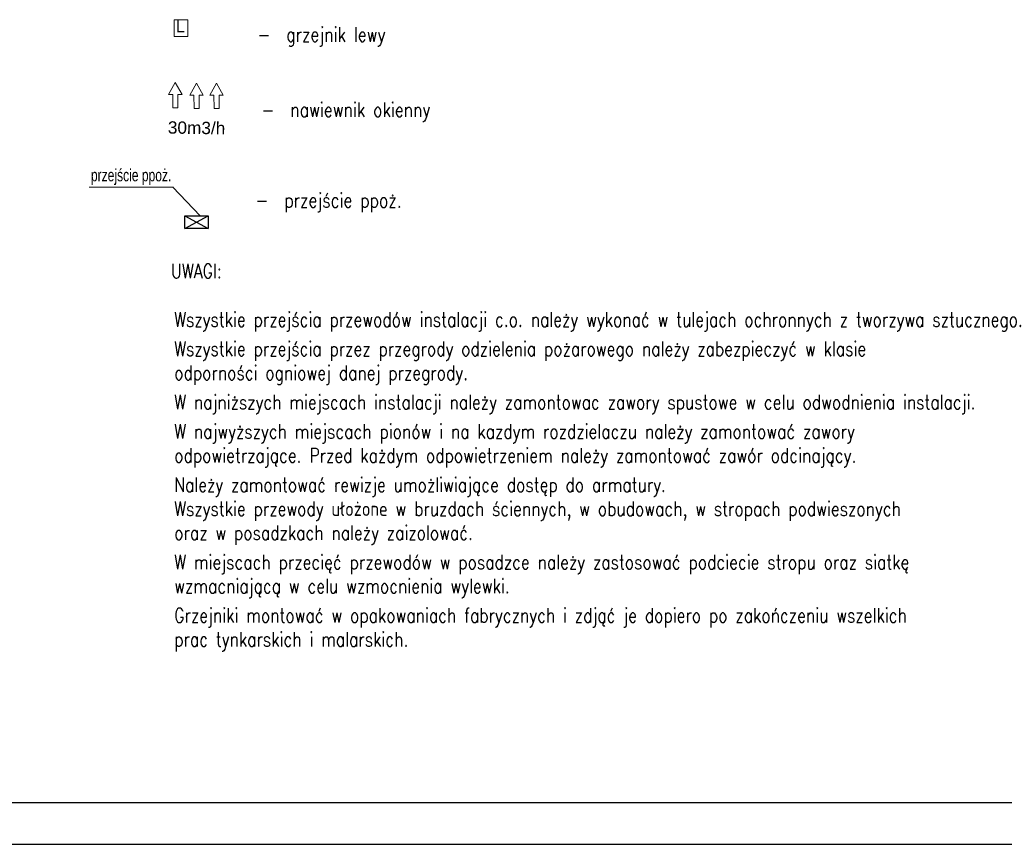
# Model space of a CAD drawing. Header units: millimetres. Extents: x -17429 to 155243, y -2908 to 188569.
# Tile 40 of 113: x 5534 to 19908, y 36644 to 48677. Entities that reach past the tile are written whole.
import ezdxf
from ezdxf.lldxf.tags import DXFTag

# ---------------------------------------------------------------- set-up
doc = ezdxf.new("R2010")
doc.units = ezdxf.units.MM
doc.header["$MEASUREMENT"] = 0
doc.layers.get('0').update_dxf_attribs({"lineweight": 5})
for name, color, linetype in [('#opisy', 7, 'Continuous'), ('_TABELA', 7, 'Continuous'), ('IS_Grafika', 7, 'SOLID'), ('IS_Opisy_działek_Therm', 7, 'SOLID')]:
    doc.layers.add(name, color=color, linetype=linetype)
doc.styles.add('ARIAL', font='arial.ttf', dxfattribs={"width": 0.75})
doc.styles.add('MtXpl_Arial', font='txt', dxfattribs={"height": 0.2})
doc.styles.add('ROMANS', font='romans', dxfattribs={"width": 0.8})
doc.styles.get("Standard").update_dxf_attribs({"font": 'arial.ttf', "bigfont": 'BIGFONT.SHX'})
tags = doc.linetypes.add('SOLID', pattern=[10, 10, 0]).pattern_tags.tags
tags[6:7] = [DXFTag(74, 4), DXFTag(75, 0), DXFTag(340, '0'), DXFTag(46, 0.0), DXFTag(50, 0.0), DXFTag(44, 0.0), DXFTag(45, 0.0)]
tags[4:5] = [DXFTag(74, 4), DXFTag(75, 0), DXFTag(340, '0'), DXFTag(46, 0.0), DXFTag(50, 0.0), DXFTag(44, 0.0), DXFTag(45, 0.0)]

# ---------------------------------------------------------------- blocks, each defined once
blk = doc.blocks.new('gfgf')
at = {"layer": '_TABELA', "color": 7}
for p, q in [((-13302, 118973), (40598, 118973)), ((-15802, 118363), (41198, 118363))]:
    blk.add_line(p, q, dxfattribs=at)
blk = doc.blocks.new('E210168')
at = {"color": 7, "lineweight": 13}
for p, q in [((19.4, 19.8), (19.4, 13.6)), ((19.4, 19.8), (37, 9.9)), ((19.4, 0), (37, 9.9)), ((19.4, 6.2), (19.4, 0))]:
    blk.add_line(p, q, dxfattribs=at)
blk.add_lwpolyline([(19.4, 13.6), (0, 13.6), (0, 6.2), (19.4, 6.2)], dxfattribs=at)

msp = doc.modelspace()

# ---------------------------------------------------------------- linework, layer by layer
at = {"color": 1, "lineweight": 30}
for p, q in [((7944, 45628), (8286, 45813)), ((7944, 45813), (8286, 45628))]:
    msp.add_line(p, q, dxfattribs=at)
msp.add_lwpolyline([(7944, 45813), (8286, 45813), (8286, 45628), (7944, 45628)], close=True, dxfattribs=at)
at = {"layer": 'IS_Grafika', "color": 7, "lineweight": 5, "ltscale": 10}
for p, q in [((7988, 48677), (7788, 48677)), ((7788, 48677), (7788, 48432)), ((7988, 48432), (7988, 48677)), ((7788, 48432), (7988, 48432))]:
    msp.add_line(p, q, dxfattribs=at)
at = {"layer": 'IS_Opisy_działek_Therm', "color": 1, "lineweight": 5, "ltscale": 10}
for p, q in [((7778, 46233), (6548, 46233)), ((8167, 45813), (7772, 46233))]:
    msp.add_line(p, q, dxfattribs=at)

# ---------------------------------------------------------------- block references
msp.add_blockref('gfgf', (-1627, -81719))
at = {"color": 7, "lineweight": 5, "xscale": 10, "yscale": 10, "zscale": 10, "rotation": 90.09664922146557}
for p in [(7905, 47390), (8215, 47381), (8507, 47381)]:
    msp.add_blockref('E210168', p, dxfattribs=at)

# ---------------------------------------------------------------- texts
at = {"layer": '#opisy', "lineweight": -3, "style": 'ROMANS', "width": 0.8}
for s, p in [('-  grzejnik lewy ', (9007, 48356)), ('-  nawiewnik okienny', (9066, 47258)), ('-  przejście ppoż.', (8979, 45937)), ('UWAGI:', (7743, 44903))]:
    msp.add_text(s, height=210, dxfattribs=at).set_placement(p)
at = {"layer": '#opisy', "color": 7, "lineweight": 0, "style": 'ARIAL'}
msp.add_text('30m3/h', height=180, rotation=359.2172, dxfattribs=at).set_placement((7696, 47015, 140))
at = {"layer": '#opisy', "lineweight": -3, "insert": (7790, 44407), "char_height": 210, "width": 12063.14, "attachment_point": 1, "style": 'ROMANS'}
msp.add_mtext('Wszystkie przejścia przewodów instalacji c.o. należy wykonać w tulejach ochronnych z tworzywa sztucznego.\\P\\H0.22222x;\\P\\H4.5x;Wszystkie przejścia prze\\H0.99999x;z przegrody odzielenia pożarowego należy zabezpieczyć w klasie odporności ogniowej danej przegrody. \\P\\H0.22223x;\\P\\H4.4999x;W najniższych miejscach instalacji należy zamontowac zawory spustowe w celu odwodnienia instalacji.\\P\\H0.22223x;\\P\\H4.4998x;W najwyższych miejscach pionów i na kazdym rozdzielaczu należy zamontować zawory odpowietrzające. Przed każdym odpowietrzeniem należy zamontować zawór odcinający.\\P\\H0.22223x;\\P\\H4.5001x;Należy zamontować rewizje umożliwiające dostęp do armatury.\\P\\H0.9999788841x;Wszystkie przewody ułożone w bruzdach ściennych, w obudowach, w stropach podwieszonych oraz w posadzkach należy zaizolować.\\P\\H0.22222x;\\P\\H4.5001x;W miejscach przecięć przewodów w posadzce należy zastosować podciecie stropu oraz siatkę wzmacniającą w celu wzmocnienia wylewki.\\P\\H0.22221x;\\P\\H4.4999049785x;Grzejniki montować w opakowaniach fabrycznych i zdjąć je dopiero po zakończeniu wszelkich prac tynkarskich i malarskich.', dxfattribs=at)
at = {"layer": 'IS_Grafika', "color": 7, "lineweight": 5, "ltscale": 10, "style": 'MtXpl_Arial'}
msp.add_text('L', height=180, dxfattribs=at).set_placement((7814, 48493))
at = {"layer": 'IS_Opisy_działek_Therm', "color": 1, "lineweight": 5, "ltscale": 10, "insert": (7748, 46264), "char_height": 180, "attachment_point": 9}
msp.add_mtext('\\fArial|b0|i0;\\W0.7;przej\\fArial|b0|i0|c238;ście ppoż.', dxfattribs=at)

doc.saveas('drawing.dxf')
